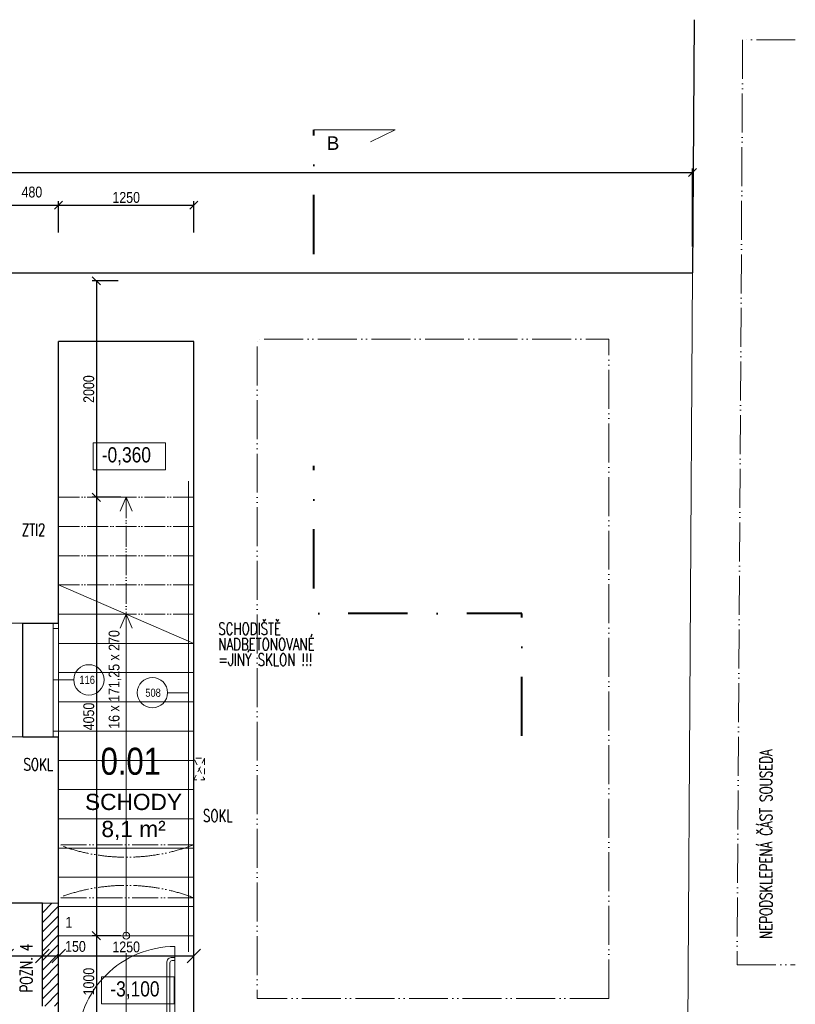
# Model space of a CAD drawing. Header units: millimetres. Extents: x -300958 to -108039, y 30118 to 292543.
# Tile 117 of 256: x -222902 to -215733, y 125861 to 134957. Entities that reach past the tile are written whole.
import ezdxf
from ezdxf.enums import TextEntityAlignment as Align

# ---------------------------------------------------------------- set-up
doc = ezdxf.new("R2010")
doc.units = ezdxf.units.MM
doc.header["$MEASUREMENT"] = 0
for name, pattern in [('ACAD_ISO05W100', [33, 24, -3, 0, -3, 0, -3]), ('DGN Style 2', [879.857395, 527.914437, -351.942958]), ('DGN Style 4', [1094.119168, 546.717885, -273.358943, 0.683397, -273.358943])]:
    doc.linetypes.add(name, pattern=pattern)
doc.layers.get('0').update_dxf_attribs({"lineweight": 13})
doc.layers.get('Defpoints').update_dxf_attribs({"color": 3, "lineweight": 13})
for name, color, linetype, lineweight in [('dims', 7, 'Continuous', 9), ('dvere', 7, 'Continuous', 9), ('Materiály', 1, 'Continuous', 13), ('navrh', 1, 'Continuous', 9), ('popis', 7, 'Continuous', 9), ('PSV', 7, 'Continuous', 13), ('rez', 7, 'Continuous', 13), ('schody', 7, 'Continuous', 13), ('tenka', 7, 'Continuous', 13), ('texts', 3, 'Continuous', 30), ('výškové kóty', 7, 'Continuous', 13), ('walls', 7, 'Continuous', 13), ('zarizovaky', 5, 'Continuous', 9), ('zařizovací předměty', 7, 'Continuous', 9)]:
    doc.layers.add(name, color=color, linetype=linetype, lineweight=lineweight)
doc.styles.add('GENERATED_STYLE_8', font='arial.ttf')
doc.styles.get("Standard").update_dxf_attribs({"font": 'txt.shx'})
doc.styles.add('STYLE-0', font='ARIALN.TTF')
doc.styles.add('Style-Arial', font='arial.ttf')
doc.dimstyles.new('arch', dxfattribs={"dimscale": 50, "dimtxt": 2.5, "dimasz": 2.5, "dimexe": 1.25, "dimexo": 0.9, "dimtad": 1, "dimdec": 0, "dimtxsty": 'STYLE-0', "dimblk": 'ARCHTICK', "dimcen": 2.5, "dimadec": 0, "dimazin": 0, "dimtfac": 1, "dimtdec": 0, "dimtmove": 2, "dimatfit": 3, "dimldrblk": 'ARCHTICK', "dimfxl": 0, "dimarcsym": 0})

# ---------------------------------------------------------------- blocks, each defined once
blk = doc.blocks.new('_ArchTick')
at = {"color": 0, "linetype": 'ByBlock', "flags": 128}
blk.add_lwpolyline([(-0.5, -0.5), (0.5, 0.5)], dxfattribs=at)
blk = doc.blocks.new('*D251')
at = {"layer": 'Defpoints', "color": 0, "linetype": 'Continuous'}
for p in [(-222542.6, 133244.9), (-223022.6, 132917.2), (-222542.6, 132917.2)]:
    blk.add_point(p, dxfattribs=at)
at = {"layer": 'dims', "color": 0, "linetype": 'Continuous', "lineweight": -2}
for p, q in [((-223022.6, 132992.2), (-223022.6, 133282.4)), ((-222542.6, 132992.2), (-222542.6, 133282.4)), ((-223022.6, 133244.9), (-222542.6, 133244.9))]:
    blk.add_line(p, q, dxfattribs=at)
at = {"layer": 'dims', "color": 0, "linetype": 'Continuous', "lineweight": -2, "xscale": 75, "yscale": 75, "zscale": 75, "rotation": 180}
blk.add_blockref('_ArchTick', (-223022.6, 133244.9), dxfattribs=at)
at = {"layer": 'dims', "color": 0, "linetype": 'Continuous', "lineweight": -2, "xscale": 75, "yscale": 75, "zscale": 75}
blk.add_blockref('_ArchTick', (-222542.6, 133244.9), dxfattribs=at)
at = {"layer": 'dims', "color": 0, "linetype": 'Continuous', "insert": (-222789.6, 133364.5), "char_height": 100, "attachment_point": 5, "style": 'STYLE-0'}
blk.add_mtext('480', dxfattribs=at)
blk = doc.blocks.new('*D252')
at = {"layer": 'Defpoints', "color": 0, "linetype": 'Continuous'}
for p in [(-221292.6, 133244.9), (-222542.6, 132917.2), (-221292.6, 132917.2)]:
    blk.add_point(p, dxfattribs=at)
at = {"layer": 'dims', "color": 0, "linetype": 'Continuous', "lineweight": -2}
for p, q in [((-222542.6, 132992.2), (-222542.6, 133282.4)), ((-221292.6, 132992.2), (-221292.6, 133282.4)), ((-222542.6, 133244.9), (-221292.6, 133244.9))]:
    blk.add_line(p, q, dxfattribs=at)
at = {"layer": 'dims', "color": 0, "linetype": 'Continuous', "lineweight": -2, "xscale": 75, "yscale": 75, "zscale": 75, "rotation": 180}
blk.add_blockref('_ArchTick', (-222542.6, 133244.9), dxfattribs=at)
at = {"layer": 'dims', "color": 0, "linetype": 'Continuous', "lineweight": -2, "xscale": 75, "yscale": 75, "zscale": 75}
blk.add_blockref('_ArchTick', (-221292.6, 133244.9), dxfattribs=at)
at = {"layer": 'dims', "color": 0, "linetype": 'Continuous', "insert": (-221917.6, 133314.7), "char_height": 100, "attachment_point": 5, "style": 'STYLE-0'}
blk.add_mtext('1250', dxfattribs=at)
blk = doc.blocks.new('*D292')
at = {"layer": 'Defpoints', "color": 0, "linetype": 'Continuous'}
for p in [(-216682.6, 133545), (-233207.6, 132745), (-216682.6, 132786.4)]:
    blk.add_point(p, dxfattribs=at)
at = {"layer": 'dims', "color": 0, "linetype": 'Continuous', "lineweight": -2}
for p, q in [((-233207.6, 132820), (-233207.6, 133582.5)), ((-233207.6, 133545), (-216682.6, 133545)), ((-216682.6, 132861.4), (-216682.6, 133582.5))]:
    blk.add_line(p, q, dxfattribs=at)
at = {"layer": 'dims', "color": 0, "linetype": 'Continuous', "lineweight": -2, "xscale": 75, "yscale": 75, "zscale": 75, "rotation": 180}
blk.add_blockref('_ArchTick', (-233207.6, 133545), dxfattribs=at)
at = {"layer": 'dims', "color": 0, "linetype": 'Continuous', "lineweight": -2, "xscale": 75, "yscale": 75, "zscale": 75}
blk.add_blockref('_ArchTick', (-216682.6, 133545), dxfattribs=at)
at = {"layer": 'dims', "color": 0, "linetype": 'Continuous', "insert": (-224945.1, 133614.8), "char_height": 100, "attachment_point": 5, "style": 'STYLE-0'}
blk.add_mtext('16525', dxfattribs=at)
blk = doc.blocks.new('*U48')
at = {"layer": 'rez', "linetype": 'DGN Style 4', "lineweight": 40}
blk.add_line((-376.1, 573.9), (-376.1, -573.9), dxfattribs=at)
at = {"layer": 'rez', "linetype": 'Continuous', "lineweight": 0, "flags": 128}
blk.add_lwpolyline([(-376.1, -573.9), (376.1, -573.9), (146.2, -463.7)], dxfattribs=at)
blk = doc.blocks.new('*D524')
at = {"layer": 'Defpoints', "color": 0, "linetype": 'Continuous'}
for p in [(-222692.6, 126571.6), (-222542.6, 126571.6), (-222542.6, 126308.3)]:
    blk.add_point(p, dxfattribs=at)
at = {"layer": 'dims', "linetype": 'Continuous', "lineweight": 0}
for p, q in [((-222692.6, 126571.6), (-222692.6, 126245.8)), ((-222542.6, 126571.6), (-222542.6, 126245.8))]:
    blk.add_line(p, q, dxfattribs=at)
at = {"layer": 'dims', "color": 0, "linetype": 'Continuous', "lineweight": -2}
blk.add_line((-222692.6, 126308.3), (-222542.6, 126308.3), dxfattribs=at)
at = {"layer": 'dims', "color": 0, "linetype": 'Continuous', "lineweight": -2, "xscale": 125, "yscale": 125, "zscale": 125, "rotation": 180}
blk.add_blockref('_ArchTick', (-222692.6, 126308.3), dxfattribs=at)
at = {"layer": 'dims', "color": 0, "linetype": 'Continuous', "lineweight": -2, "xscale": 125, "yscale": 125, "zscale": 125}
blk.add_blockref('_ArchTick', (-222542.6, 126308.3), dxfattribs=at)
at = {"layer": 'dims', "color": 0, "linetype": 'Continuous', "insert": (-222386.8, 126395.2), "char_height": 100, "attachment_point": 5, "style": 'STYLE-0'}
blk.add_mtext('150', dxfattribs=at)
blk = doc.blocks.new('*D526')
at = {"layer": 'Defpoints', "color": 0, "linetype": 'Continuous'}
for p in [(-222542.6, 126571.6), (-221292.6, 126571.6), (-221292.6, 126308.3)]:
    blk.add_point(p, dxfattribs=at)
at = {"layer": 'dims', "linetype": 'Continuous', "lineweight": 0}
for p, q in [((-222542.6, 126571.6), (-222542.6, 126245.8)), ((-221292.6, 126571.6), (-221292.6, 126245.8))]:
    blk.add_line(p, q, dxfattribs=at)
at = {"layer": 'dims', "color": 0, "linetype": 'Continuous', "lineweight": -2}
blk.add_line((-222542.6, 126308.3), (-221292.6, 126308.3), dxfattribs=at)
at = {"layer": 'dims', "color": 0, "linetype": 'Continuous', "lineweight": -2, "xscale": 125, "yscale": 125, "zscale": 125, "rotation": 180}
blk.add_blockref('_ArchTick', (-222542.6, 126308.3), dxfattribs=at)
at = {"layer": 'dims', "color": 0, "linetype": 'Continuous', "lineweight": -2, "xscale": 125, "yscale": 125, "zscale": 125}
blk.add_blockref('_ArchTick', (-221292.6, 126308.3), dxfattribs=at)
at = {"layer": 'dims', "color": 0, "linetype": 'Continuous', "insert": (-221917.6, 126390.6), "char_height": 100, "attachment_point": 5, "style": 'STYLE-0'}
blk.add_mtext('1250', dxfattribs=at)
blk = doc.blocks.new('*D892')
at = {"layer": 'Defpoints', "color": 0, "linetype": 'Continuous'}
for p in [(-221917.6, 126495), (-222193.7, 125495), (-221892, 125495)]:
    blk.add_point(p, dxfattribs=at)
at = {"layer": 'dims', "color": 0, "linetype": 'Continuous', "lineweight": -2}
for p, q in [((-221992.6, 126495), (-222231.2, 126495)), ((-222193.7, 126495), (-222193.7, 125495)), ((-221967, 125495), (-222231.2, 125495))]:
    blk.add_line(p, q, dxfattribs=at)
at = {"layer": 'dims', "color": 0, "linetype": 'Continuous', "lineweight": -2, "xscale": 75, "yscale": 75, "zscale": 75}
for p, rotation in [((-222193.7, 126495), 90), ((-222193.7, 125495), 270)]:
    blk.add_blockref('_ArchTick', p, dxfattribs=dict(at, rotation=rotation))
at = {"layer": 'dims', "color": 0, "linetype": 'Continuous', "insert": (-222263.5, 126071.1), "char_height": 100, "attachment_point": 5, "rotation": 90, "style": 'STYLE-0'}
blk.add_mtext('1000', dxfattribs=at)
blk = doc.blocks.new('*D894')
at = {"layer": 'Defpoints', "color": 0, "linetype": 'Continuous'}
for p in [(-221917.6, 130545), (-222193.7, 126495), (-221892, 126495)]:
    blk.add_point(p, dxfattribs=at)
at = {"layer": 'dims', "color": 0, "linetype": 'Continuous', "lineweight": -2}
for p, q in [((-221992.6, 130545), (-222231.2, 130545)), ((-222193.7, 130545), (-222193.7, 126495)), ((-221967, 126495), (-222231.2, 126495))]:
    blk.add_line(p, q, dxfattribs=at)
at = {"layer": 'dims', "color": 0, "linetype": 'Continuous', "lineweight": -2, "xscale": 75, "yscale": 75, "zscale": 75}
for p, rotation in [((-222193.7, 130545), 90), ((-222193.7, 126495), 270)]:
    blk.add_blockref('_ArchTick', p, dxfattribs=dict(at, rotation=rotation))
at = {"layer": 'dims', "color": 0, "linetype": 'Continuous', "insert": (-222263.5, 128520), "char_height": 100, "attachment_point": 5, "rotation": 90, "style": 'STYLE-0'}
blk.add_mtext('4050', dxfattribs=at)
blk = doc.blocks.new('*D895')
at = {"layer": 'Defpoints', "color": 0, "linetype": 'Continuous'}
for p in [(-221917.6, 132545), (-222193.7, 130545), (-221892, 130545)]:
    blk.add_point(p, dxfattribs=at)
at = {"layer": 'dims', "color": 0, "linetype": 'Continuous', "lineweight": -2}
for p, q in [((-221992.6, 132545), (-222231.2, 132545)), ((-222193.7, 132545), (-222193.7, 130545)), ((-221967, 130545), (-222231.2, 130545))]:
    blk.add_line(p, q, dxfattribs=at)
at = {"layer": 'dims', "color": 0, "linetype": 'Continuous', "lineweight": -2, "xscale": 75, "yscale": 75, "zscale": 75}
for p, rotation in [((-222193.7, 132545), 90), ((-222193.7, 130545), 270)]:
    blk.add_blockref('_ArchTick', p, dxfattribs=dict(at, rotation=rotation))
at = {"layer": 'dims', "color": 0, "linetype": 'Continuous', "insert": (-222263.5, 131545), "char_height": 100, "attachment_point": 5, "rotation": 90, "style": 'STYLE-0'}
blk.add_mtext('2000', dxfattribs=at)
blk = doc.blocks.new('*D905')
at = {"layer": 'Defpoints', "color": 0, "linetype": 'Continuous'}
for p in [(-223022.6, 126571.6), (-222692.6, 126571.6), (-222692.6, 126308.3)]:
    blk.add_point(p, dxfattribs=at)
at = {"layer": 'dims', "linetype": 'Continuous', "lineweight": 0}
for p, q in [((-223022.6, 126571.6), (-223022.6, 126245.8)), ((-222692.6, 126571.6), (-222692.6, 126245.8))]:
    blk.add_line(p, q, dxfattribs=at)
at = {"layer": 'dims', "color": 0, "linetype": 'Continuous', "lineweight": -2}
blk.add_line((-223022.6, 126308.3), (-222692.6, 126308.3), dxfattribs=at)
at = {"layer": 'dims', "color": 0, "linetype": 'Continuous', "lineweight": -2, "xscale": 125, "yscale": 125, "zscale": 125, "rotation": 180}
blk.add_blockref('_ArchTick', (-223022.6, 126308.3), dxfattribs=at)
at = {"layer": 'dims', "color": 0, "linetype": 'Continuous', "lineweight": -2, "xscale": 125, "yscale": 125, "zscale": 125}
blk.add_blockref('_ArchTick', (-222692.6, 126308.3), dxfattribs=at)
at = {"layer": 'dims', "color": 0, "linetype": 'Continuous', "insert": (-223150, 126395.2), "char_height": 100, "attachment_point": 5, "style": 'STYLE-0'}
blk.add_mtext('330', dxfattribs=at)

msp = doc.modelspace()

# ---------------------------------------------------------------- hatches: boundary and pattern name
at = {"layer": 'Materiály', "linetype": 'Continuous'}
h = msp.add_hatch(dxfattribs=at)
h.set_pattern_fill('ANSI31', color=256, scale=500, style=0)
h.paths.add_polyline_path([(-222692.6, 125845), (-222542.6, 125845), (-222542.6, 126795), (-222692.6, 126795)])

# ---------------------------------------------------------------- linework, layer by layer
at = {"layer": 'dvere', "linetype": 'Continuous'}
msp.add_line((-221917.6, 125145), (-221917.6, 126332.3), dxfattribs=at)
at = {"layer": 'dvere', "linetype": 'Continuous', "flags": 128}
msp.add_lwpolyline([(-221467.6, 125495), (-221467.6, 126395), (-221467.6, 125495), (-221467.6, 126395, 0.414214), (-222367.6, 125495)], format="xyb", dxfattribs=at)
at = {"layer": 'navrh'}
for p, q in [((-221342.6, 126345), (-221342.6, 130695)), ((-221292.6, 129195), (-222542.6, 129735)), ((-221917.6, 129465), (-222542.6, 129465)), ((-221917.6, 129465), (-221972.7, 129336)), ((-221917.6, 129465), (-221917.6, 126495)), ((-221917.6, 129465), (-221862.5, 129336)), ((-221292.6, 129195), (-222542.6, 129195)), ((-221292.6, 128925), (-222542.6, 128925)), ((-221292.6, 128655), (-222542.6, 128655)), ((-221292.6, 128385), (-222542.6, 128385)), ((-221292.6, 128115), (-222542.6, 128115)), ((-221292.6, 127845), (-222542.6, 127845)), ((-221292.6, 127575), (-222542.6, 127575)), ((-221292.6, 127305), (-222542.6, 127305)), ((-221292.6, 127035), (-222542.6, 127035)), ((-221292.6, 126765), (-222542.6, 126765)), ((-221292.6, 126495), (-222542.6, 126495))]:
    msp.add_line(p, q, dxfattribs=at)
at = {"layer": 'navrh', "linetype": 'ACAD_ISO05W100', "ltscale": 8}
for p, q in [((-221292.6, 130545), (-222542.6, 130545)), ((-221917.6, 130545), (-221972.7, 130416)), ((-221917.6, 130545), (-221917.6, 129465)), ((-221917.6, 130545), (-221862.5, 130416)), ((-221292.6, 130275), (-222542.6, 130275)), ((-221292.6, 130005), (-222542.6, 130005)), ((-221292.6, 129735), (-222542.6, 129735)), ((-221292.6, 129465), (-221917.6, 129465))]:
    msp.add_line(p, q, dxfattribs=at)
at = {"layer": 'navrh', "linetype": 'Continuous', "lineweight": 30}
for p, q in [((-222692.6, 125845), (-222692.6, 126795)), ((-222542.6, 125845), (-222542.6, 126795))]:
    msp.add_line(p, q, dxfattribs=at)
at = {"layer": 'navrh'}
msp.add_circle((-221917.6, 126495), 31.6, dxfattribs=at)
at = {"layer": 'PSV', "linetype": 'Continuous', "lineweight": 0}
for p, q in [((-222542.6, 128858.6), (-222402.5, 128858.6)), ((-221342.6, 128740), (-221535.4, 128740))]:
    msp.add_line(p, q, dxfattribs=at)
for centre in [(-222262.5, 128858.6), (-221675.5, 128740)]:
    msp.add_circle(centre, 140.1, dxfattribs=at)
at = {"layer": 'rez', "linetype": 'DGN Style 4', "lineweight": 40, "flags": 128}
msp.add_lwpolyline([(-218261.7, 128341), (-218261.7, 129473.1), (-220182.6, 129473.1), (-220182.6, 130835.2)], dxfattribs=at)
at = {"layer": 'tenka', "linetype": 'ACAD_ISO05W100', "ltscale": 15}
for p, q in [((-216219.5, 134770), (-216271.5, 126225)), ((-215732.6, 134770), (-216219.5, 134770)), ((-216271.5, 126225), (-215732.6, 126225))]:
    msp.add_line(p, q, dxfattribs=at)
at = {"layer": 'tenka', "linetype": 'Continuous'}
for p, q in [((-216682.6, 132620), (-216782.6, 116190)), ((-221292.6, 131945), (-221292.6, 130395)), ((-222592.6, 128333.6), (-222592.6, 129383.6)), ((-222542.6, 128333.6), (-222542.6, 129383.6)), ((-222542.6, 129333.6), (-222592.6, 129333.6)), ((-222542.6, 128858.6), (-222592.6, 128858.6)), ((-222542.6, 128383.6), (-222592.6, 128383.6)), ((-222692.6, 126795), (-222542.6, 126795))]:
    msp.add_line(p, q, dxfattribs=at)
at = {"layer": 'tenka', "linetype": 'DGN Style 2'}
for p, q in [((-222872.6, 129383.6), (-223022.6, 129383.6)), ((-222872.6, 128333.6), (-223022.6, 128333.6))]:
    msp.add_line(p, q, dxfattribs=at)
at = {"layer": 'tenka', "linetype": 'ACAD_ISO05W100', "ltscale": 10}
for p, q in [((-221292.6, 127335), (-222542.6, 127335)), ((-221292.6, 126845), (-222542.6, 126845)), ((-221292.6, 126845), (-222542.6, 126845))]:
    msp.add_line(p, q, dxfattribs=at)
at = {"layer": 'tenka', "linetype": 'ACAD_ISO05W100', "ltscale": 15, "flags": 128}
for points in [[(-217457.6, 125915), (-220707.6, 125915), (-220707.6, 132005)], [(-217457.6, 125915), (-217457.6, 132005), (-220707.6, 132005)]]:
    msp.add_lwpolyline(points, dxfattribs=at)
at = {"layer": 'tenka', "linetype": 'DGN Style 2', "ltscale": 0.1, "flags": 128}
msp.add_lwpolyline([(-221192.6, 128134.6), (-221292.6, 127934.6), (-221292.6, 128134.6), (-221192.6, 127934.6)], dxfattribs=at)
msp.add_lwpolyline([(-221292.6, 128134.6), (-221292.6, 127934.6), (-221192.6, 127934.6), (-221192.6, 128134.6)], close=True, dxfattribs=at)
at = {"layer": 'tenka', "linetype": 'ACAD_ISO05W100', "ltscale": 10, "flags": 128}
for points in [[(-221292.6, 127335, -0.184056), (-222542.6, 127335)], [(-221292.6, 126845, 0.184056), (-222542.6, 126845)]]:
    msp.add_lwpolyline(points, format="xyb", dxfattribs=at)
at = {"layer": 'výškové kóty', "linetype": 'Continuous', "lineweight": 0, "flags": 128}
for points in [[(-222224.1, 131048.6), (-221553.4, 131048.6), (-221553.4, 130799), (-222224.1, 130799)], [(-222144.8, 126114.3), (-221474.1, 126114.3), (-221474.1, 125864.8), (-222144.8, 125864.8)]]:
    msp.add_lwpolyline(points, close=True, dxfattribs=at)
at = {"layer": 'walls', "linetype": 'Continuous', "lineweight": 30}
for p, q in [((-216668.4, 134957.5), (-216682.6, 132620)), ((-233207.6, 132620), (-216682.6, 132620)), ((-222542.6, 129383.6), (-222542.6, 131985)), ((-221292.6, 131985), (-222542.6, 131985)), ((-221292.6, 125495), (-221292.6, 131985)), ((-222872.6, 129383.6), (-222542.6, 129383.6)), ((-222872.6, 128333.6), (-222872.6, 129383.6)), ((-222872.6, 128333.6), (-222542.6, 128333.6)), ((-222542.6, 126795), (-222542.6, 128333.6)), ((-222692.6, 126795), (-223022.6, 126795)), ((-222542.6, 125495), (-222542.6, 125895))]:
    msp.add_line(p, q, dxfattribs=at)
at = {"layer": 'zarizovaky', "linetype": 'Continuous', "lineweight": 0, "flags": 128}
for points in [[(-221468.5, 125595), (-221493.5, 125595, -0.414214), (-221543.5, 125645), (-221543.5, 126245, -0.414214), (-221493.5, 126295), (-221467.6, 126295), (-221467.6, 126295)], [(-221468.5, 125625), (-221493.5, 125625, -0.414214), (-221513.5, 125645), (-221513.5, 126245, -0.414214), (-221493.5, 126265), (-221467.6, 126265)]]:
    msp.add_lwpolyline(points, format="xyb", dxfattribs=at)

# ---------------------------------------------------------------- block references
at = {"layer": 'rez', "linetype": 'DGN Style 4', "lineweight": 40, "extrusion": (0, 0, -1), "rotation": 180}
msp.add_blockref('*U48', (219806.5, 133366.7), dxfattribs=at)

# ---------------------------------------------------------------- texts
at = {"layer": 'popis', "linetype": 'Continuous', "char_height": 112, "attachment_point": 4, "line_spacing_factor": 0.765173, "style": 'Style-Arial'}
for s, insert, rotation in [('{\\Fromans|c238;\\W0.71429;SCHODIŠTĚ\\PNADBETONOVANÉ\\P=JINÝ SKLON !!!}', (-221066.7, 129187.5), 0.00116), ('{\\Fromans|c238;\\W0.71429;NEPODSKLEPENÁ ČÁST SOUSEDA}', (-216003.2, 126466.4), 90.00116), ('{\\Fromans|c238;\\W0.71429;SOKL}', (-222867.4, 128076.9), 0.00116), ('{\\Fromans|c238;\\W0.71429;SOKL}', (-221207.8, 127603.4), 0.00116), ('{\\Fromans|c238;\\W0.71429;POZN. 4}', (-222841.3, 125971.9), 90.00116)]:
    msp.add_mtext(s, dxfattribs=dict(at, insert=insert, rotation=rotation))
at = {"layer": 'popis', "linetype": 'Continuous', "lineweight": 0, "insert": (-221849.9, 127806.1), "char_height": 150, "width": 1303.837, "attachment_point": 2, "style": 'GENERATED_STYLE_8'}
msp.add_mtext('SCHODY\\P8,1 m²', dxfattribs=at)
at = {"layer": 'PSV', "linetype": 'Continuous', "lineweight": 0, "style": 'STYLE-0'}
for s, p in [('116', (-222278.4, 128858.6)), ('508', (-221669.2, 128740))]:
    msp.add_text(s, height=75, dxfattribs=at).set_placement(p, align=Align.MIDDLE_CENTER)
at = {"layer": 'rez', "linetype": 'Continuous', "lineweight": 0, "insert": (-220063.9, 133754.8), "char_height": 125, "width": 289.154, "attachment_point": 7, "style": 'GENERATED_STYLE_8'}
msp.add_mtext('B', dxfattribs=at)
at = {"layer": 'schody', "linetype": 'Continuous', "style": 'STYLE-0'}
msp.add_text('16 x 171,25 x 270', height=100, rotation=90, dxfattribs=at).set_placement((-222029.9, 128862.3), align=Align.MIDDLE_CENTER)
msp.add_text('1', height=100, dxfattribs=at).set_placement((-222447.9, 126618.7), align=Align.MIDDLE_CENTER)
at = {"layer": 'texts', "linetype": 'Continuous', "lineweight": 0, "insert": (-221875.6, 128104.8), "char_height": 250, "width": 788.673, "attachment_point": 5}
msp.add_mtext('\\fArial Narrow|b0|i0|c238|p39;0.01', dxfattribs=at)
at = {"layer": 'výškové kóty', "linetype": 'Continuous', "lineweight": 0, "char_height": 140, "width": 1046.843, "attachment_point": 1, "style": 'STYLE-0'}
for s, insert in [('-0,360', (-222143.5, 131007.7)), ('-3,100', (-222064.3, 126073.4))]:
    msp.add_mtext(s, dxfattribs=dict(at, insert=insert))
at = {"layer": 'zařizovací předměty', "linetype": 'Continuous', "insert": (-222883.6, 130245.5), "char_height": 112, "attachment_point": 4, "rotation": 0.00116, "line_spacing_factor": 0.765173, "style": 'Style-Arial'}
msp.add_mtext('{\\Fromans|c238;\\W0.71429;ZTI2}', dxfattribs=at)

# ---------------------------------------------------------------- dimensions: what is measured, and where the dimension line sits
at = {"layer": 'dims', "linetype": 'Continuous'}
for base, p1, p2, override, picture, middle in [((-216682.6, 133545), (-233207.6, 132745), (-216682.6, 132786.4), {"dimtxt": 2, "dimasz": 1.5, "dimexe": 0.75, "dimexo": 1.5, "dimgap": 0.375, "dimcen": 0.05}, '*D292', (-224945.1, 133614.8)), ((-221292.6, 133244.9), (-222542.6, 132917.2), (-221292.6, 132917.2), {"dimtxt": 2, "dimasz": 1.5, "dimexe": 0.75, "dimexo": 1.5, "dimgap": 0.375, "dimcen": 0.05}, '*D252', (-221917.6, 133314.7)), ((-221292.6, 126308.3), (-222542.6, 126571.6), (-221292.6, 126571.6), {"dimtxt": 2, "dimexo": 0, "dimcen": 0.001, "dimclre": 256, "dimlwe": 0}, '*D526', (-221917.6, 126390.6))]:
    dim = msp.add_linear_dim(base=base, p1=p1, p2=p2, dimstyle='arch', override=override, dxfattribs=at)
    dim.commit()
    dim.dimension.update_dxf_attribs({"geometry": picture, "text_midpoint": middle})
for base, p1, p2, override, picture, middle in [((-222542.6, 133244.9), (-223022.6, 132917.2), (-222542.6, 132917.2), {"dimtxt": 2, "dimasz": 1.5, "dimexe": 0.75, "dimexo": 1.5, "dimgap": 0.375, "dimcen": 0.05}, '*D251', (-222789.6, 133364.5)), ((-222692.6, 126308.3), (-223022.6, 126571.6), (-222692.6, 126571.6), {"dimtxt": 2, "dimexo": 0, "dimcen": 0.001, "dimclre": 256, "dimlwe": 0}, '*D905', (-223150, 126395.2)), ((-222542.6, 126308.3), (-222692.6, 126571.6), (-222542.6, 126571.6), {"dimtxt": 2, "dimexo": 0, "dimcen": 0.001, "dimclre": 256, "dimlwe": 0}, '*D524', (-222386.8, 126395.2))]:
    dim = msp.add_linear_dim(base=base, p1=p1, p2=p2, dimstyle='arch', override=override, dxfattribs=at)
    dim.commit()
    dim.dimension.update_dxf_attribs({"geometry": picture, "text_midpoint": middle, "dimtype": 160})
for base, p1, p2, picture, middle in [((-222193.7, 130545), (-221917.6, 132545), (-221892, 130545), '*D895', (-222263.5, 131545)), ((-222193.7, 126495), (-221917.6, 130545), (-221892, 126495), '*D894', (-222263.5, 128520)), ((-222193.7, 125495), (-221917.6, 126495), (-221892, 125495), '*D892', (-222263.5, 126071.1))]:
    dim = msp.add_linear_dim(base=base, p1=p1, p2=p2, angle=270, dimstyle='arch', override={"dimtxt": 2, "dimasz": 1.5, "dimexe": 0.75, "dimexo": 1.5, "dimgap": 0.375, "dimcen": 0.05}, dxfattribs=at)
    dim.commit()
    dim.dimension.update_dxf_attribs({"geometry": picture, "text_midpoint": middle, "dimtype": 160})

doc.saveas('drawing.dxf')
